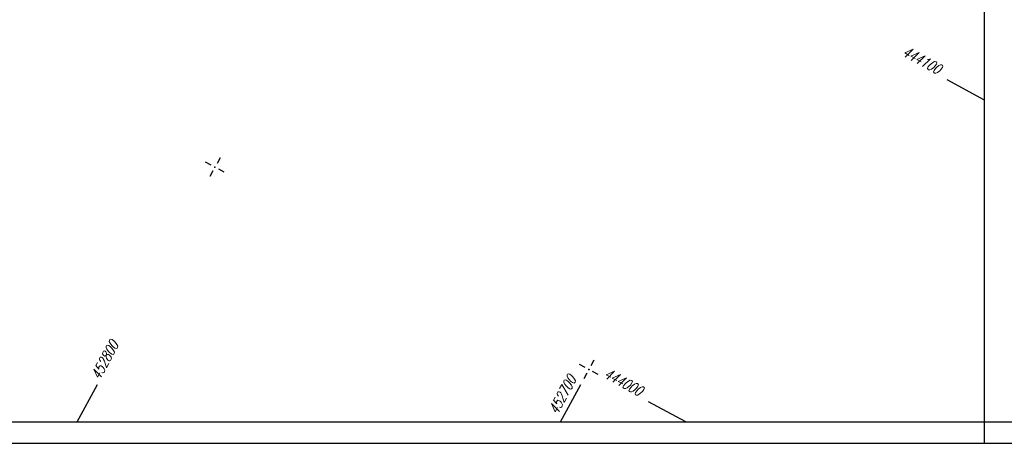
# Model space of a CAD drawing. Extents: x 0 to 1135, y 0 to 420.
# Tile 40 of 80: x 723 to 955, y 0 to 100. Entities that reach past the tile are written whole.
import ezdxf

# ---------------------------------------------------------------- set-up
doc = ezdxf.new("R2010")
doc.units = 0
doc.header["$LTSCALE"] = 2
doc.header["$MEASUREMENT"] = 0
doc.linetypes.add('AUSGEZOGEN', pattern=[0])
doc.layers.get('0').update_dxf_attribs({"color": 8, "linetype": 'AUSGEZOGEN'})
for name, color, linetype in [('MULDE', 8, 'AUSGEZOGEN'), ('NETZ', 250, 'AUSGEZOGEN'), ('RAHMEN', 250, 'AUSGEZOGEN')]:
    doc.layers.add(name, color=color, linetype=linetype)
doc.styles.add('ROMANS', font='romans.shx', dxfattribs={"width": 0.8})

# ---------------------------------------------------------------- blocks, each defined once
blk = doc.blocks.new('IKR')
at = {"color": 0}
for p, q in [((0, 1), (0, 2.5)), ((-2.5, 0), (-1, 0)), ((1, 0), (2.5, 0)), ((0, -2.5), (0, -1))]:
    blk.add_line(p, q, dxfattribs=at)
blk.add_circle((0, 0), 0.05, dxfattribs=at)
blk.add_point((0, 0), dxfattribs=at)

msp = doc.modelspace()

# ---------------------------------------------------------------- linework, layer by layer
at = {"layer": 'MULDE'}
msp.add_lwpolyline([(402.17, 240.74, 0.000005), (413.43, 240.74, 0.000006), (421.55, 240.73, 0), (450.36, 240.73, 0.000007), (451.86, 240.73), (463.17, 240.72, 0.000006), (493.06, 240.72, 0.000025), (500.11, 240.72, 0.000589), (500.47, 240.72, 0.000017), (513.16, 240.75, 0.001441), (540.28, 240.89, -0.004051), (549.92, 240.89, -0.002327), (552.3, 240.86, 0.000509), (563.18, 240.68, 0.000608), (574.06, 240.53, 0.011247), (574.65, 240.53, 0.026637), (574.66, 240.53, 0.000678), (575.14, 240.6, 0.037681), (577.07, 241.03, 0.034266), (579.1, 241.79)], format="xyb", dxfattribs=at)
at = {"layer": 'NETZ'}
for p, q in [((949.98, 80.73), (941.18, 85.49)), ((736.56, 5.02), (741.32, 13.82)), ((850.25, 5.02), (855.01, 13.82)), ((879.76, 5.02), (870.96, 9.78))]:
    msp.add_line(p, q, dxfattribs=at)
at = {"layer": 'RAHMEN'}
for p, q in [((950, 0), (950, 415)), ((0, 0), (950, 0)), ((950, 0), (1135, 0))]:
    msp.add_line(p, q, dxfattribs=at)
at = {"layer": 'RAHMEN', "const_width": 0.35}
msp.add_lwpolyline([(25, 5), (1130, 5), (1130, 415), (25, 415), (25, 5)], dxfattribs=at)

# ---------------------------------------------------------------- block references
at = {"layer": 'NETZ', "rotation": 151.5965}
for p in [(768.96, 64.94), (856.93, 17.37)]:
    msp.add_blockref('IKR', p, dxfattribs=at)

# ---------------------------------------------------------------- texts
at = {"layer": 'NETZ', "style": 'ROMANS', "oblique": 16.6, "width": 0.75}
for s, rotation, p in [('444100', 331.5965, (930.41, 91.31)), ('452800', 61.5965, (741.8, 14.7)), ('444000', 331.5965, (860.19, 15.6)), ('452700', 61.5965, (849.48, 6.56))]:
    msp.add_text(s, height=2.5, rotation=rotation, dxfattribs=at).set_placement(p)

doc.saveas('drawing.dxf')
